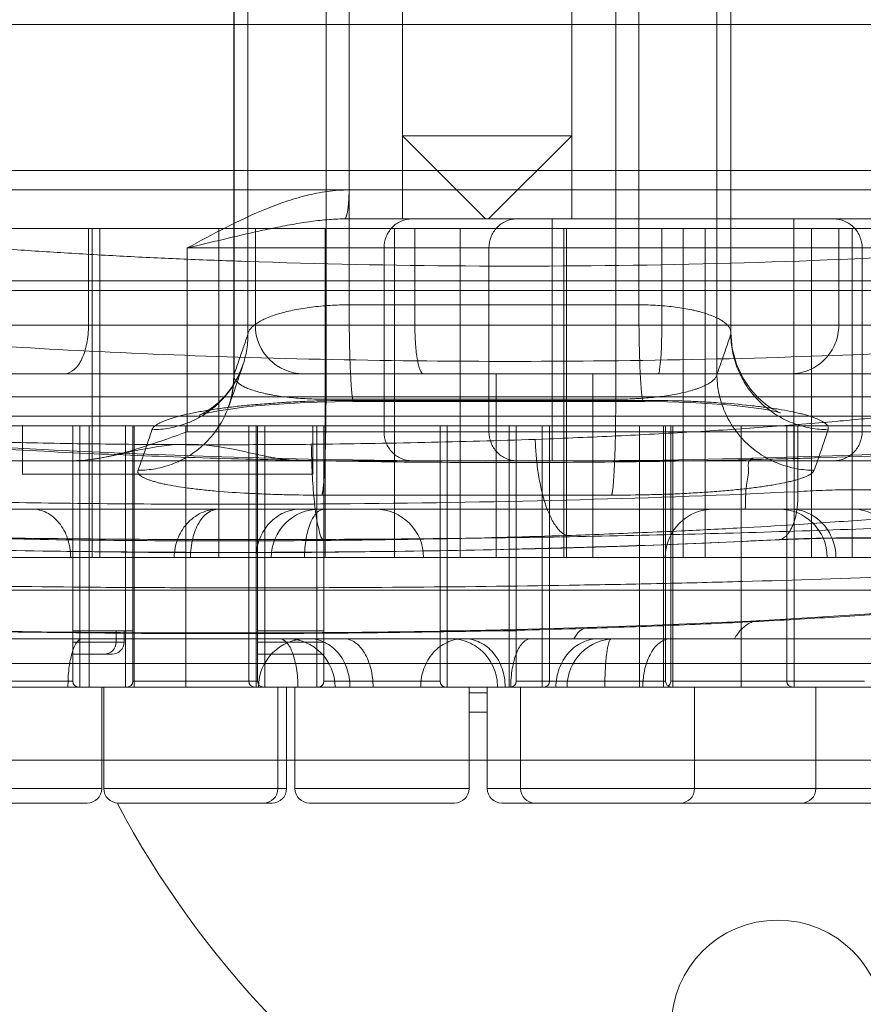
# Model space of a CAD drawing. Header units: millimetres. Extents: x 6756 to 17105, y -3613 to 3705.
# Tile 56 of 65: x 13677 to 13765, y 815 to 917. Entities that reach past the tile are written whole.
import ezdxf

# ---------------------------------------------------------------- set-up
doc = ezdxf.new("R2010")
doc.units = ezdxf.units.MM
doc.header["$PDSIZE"] = -5
doc.layers.get('0').update_dxf_attribs({"lineweight": 35})
for name, color, linetype, lineweight in [('尺寸线层', 3, 'Continuous', 18), ('粗实线层', 7, 'Continuous', 35), ('细实线层', 7, 'Continuous', 18)]:
    doc.layers.add(name, color=color, linetype=linetype, lineweight=lineweight)
doc.styles.add('标准', font='txt', dxfattribs={"width": 0.667})
doc.dimstyles.new('标准', dxfattribs={"dimscale": 15, "dimtxt": 3.5, "dimasz": 4, "dimexe": 2, "dimexo": 0, "dimtad": 1, "dimdsep": 46, "dimtxsty": '标准', "dimblk": '_CAXARROW', "dimcen": 0, "dimdle": 6, "dimazin": 2, "dimtfac": 0.707107, "dimtdec": 3, "dimtmove": 2, "dimatfit": 3, "dimfxl": 1, "dimfrac": 2, "dimtolj": 1, "dimarcsym": 1})

# ---------------------------------------------------------------- blocks, each defined once
blk = doc.blocks.new('324356')
at = {"layer": '细实线层'}
for p, q in [((-256.23, -182.7), (-256.23, -106.5)), ((-256.22, -106.5), (-256.22, -182.58)), ((-254.79, -178.4), (-254.79, -106.5)), ((-246.71, -185.14), (-246.71, -106.5)), ((-244.32, -106.5), (-244.32, -175.38)), ((-238.8, -166.5), (-238.8, -106.5)), ((-221.3, -166.5), (-221.3, -106.5)), ((-216.75, -106.5), (-216.75, -185.14)), ((-214.35, -175.38), (-214.35, -106.5)), ((-206.28, -182.58), (-206.28, -106.5)), ((-204.84, -106.5), (-204.84, -178.4)), ((-204.83, -178.26), (-204.83, -106.5)), ((-132.09, -146.4), (-394.09, -146.4)), ((-238.8, -157.9), (-221.3, -157.9)), ((-230.2, -166.5), (-238.8, -157.9)), ((-229.9, -166.5), (-221.3, -157.9)), ((-70, -161.5), (-370, -161.5)), ((-97.5, -163.5), (-342.5, -163.5)), ((-238.8, -166.5), (-244.81, -166.5)), ((-238.8, -166.5), (-221.3, -166.5)), ((-223.31, -191.5), (-223.31, -166.5)), ((-221.3, -166.5), (-180.86, -166.5)), ((-198.31, -191.5), (-198.31, -166.5)), ((-159.59, -167.5), (-342.5, -167.5)), ((-271.27, -177.5), (-271.27, -167.5)), ((-270.91, -167.5), (-270.91, -201.5)), ((-270.09, -167.5), (-270.09, -201.5)), ((-257.79, -167.5), (-257.79, -201.5)), ((-254.02, -177.5), (-254.02, -167.5)), ((-246.79, -167.5), (-246.79, -201.5)), ((-239.61, -167.5), (-239.61, -201.5)), ((-237.52, -177.5), (-237.52, -167.5)), ((-232.84, -167.5), (-232.84, -201.5)), ((-222.11, -167.5), (-222.11, -201.5)), ((-221.84, -167.5), (-221.84, -201.5)), ((-211.98, -167.5), (-211.98, -177.5)), ((-209.78, -167.5), (-209.78, -201.5)), ((-207.51, -167.5), (-207.51, -201.5)), ((-196.51, -167.5), (-196.51, -201.5)), ((-193.68, -167.5), (-193.68, -177.5)), ((-192.28, -167.5), (-192.28, -201.5)), ((-165.33, -169.5), (-261.06, -169.5)), ((-261.06, -188.5), (-261.06, -169.5)), ((-240.7, -169.5), (-240.7, -188.5)), ((-229.86, -188.5), (-229.86, -169.5)), ((-191.26, -169.5), (-191.26, -188.5)), ((-149.09, -172.9), (-403.92, -172.9)), ((-159.59, -172.9), (-366.59, -172.9)), ((-160.59, -173.9), (-365.59, -173.9)), ((-244.32, -175.38), (-214.35, -175.38)), ((-124.78, -177.5), (-312.27, -177.5)), ((-307.27, -182.5), (-129.78, -182.5)), ((-229.12, -182.5), (-229.12, -201.5)), ((-219.12, -182.5), (-219.12, -201.5)), ((-154.59, -184.9), (-371.59, -184.9)), ((-216.75, -185.14), (-246.71, -185.14)), ((-213.8, -185.26), (-243.77, -185.26)), ((-213.87, -185.38), (-243.84, -185.38)), ((-172.09, -186.9), (-354.09, -186.9)), ((-172.67, -187.9), (-353.51, -187.9)), ((-175.93, -187.9), (-336.79, -187.9)), ((-278.09, -192.9), (-278.09, -187.9)), ((-272.91, -187.9), (-272.91, -214.3)), ((-272.16, -187.9), (-272.16, -214.9)), ((-271.2, -187.9), (-271.2, -214.9)), ((-267.44, -187.9), (-267.44, -214.9)), ((-266.69, -187.9), (-266.69, -214.3)), ((-266.54, -187.9), (-266.54, -214.9)), ((-261.2, -187.9), (-261.2, -214.9)), ((-254.69, -187.9), (-254.69, -214.3)), ((-253.94, -187.9), (-253.94, -214.9)), ((-253.79, -187.9), (-253.79, -214.3)), ((-253.04, -187.9), (-253.04, -214.9)), ((-248.09, -192.9), (-248.09, -187.9)), ((-247.67, -187.9), (-247.67, -214.9)), ((-246.92, -187.9), (-246.92, -214.3)), ((-234.92, -187.9), (-234.92, -214.3)), ((-234.17, -187.9), (-234.17, -214.9)), ((-227.78, -187.9), (-227.78, -214.9)), ((-227.03, -187.9), (-227.03, -214.3)), ((-224.34, -187.9), (-224.34, -214.9)), ((-223.59, -187.9), (-223.59, -214.3)), ((-214.28, -187.9), (-214.28, -214.9)), ((-211.8, -187.9), (-211.8, -214.9)), ((-211.59, -187.9), (-211.59, -214.3)), ((-211.05, -187.9), (-211.05, -214.3)), ((-210.84, -187.9), (-210.84, -214.9)), ((-203.76, -187.9), (-203.76, -214.9)), ((-199.05, -187.9), (-199.05, -214.3)), ((-198.3, -187.9), (-198.3, -214.9)), ((-197.92, -187.9), (-197.92, -194.7)), ((-261.06, -188.5), (-165.33, -188.5)), ((-223.75, -189.24), (-225.07, -189.29)), ((-324.82, -191.5), (-105.4, -191.5)), ((-248.09, -192.9), (-278.09, -192.9)), ((-247.13, -195.06), (-217.17, -195.06)), ((-83.66, -196.5), (-356.5, -196.5)), ((-247.47, -199.75), (-246.97, -199.74)), ((-336.79, -201.5), (-175.93, -201.5)), ((-173.23, -204.9), (-359.24, -204.9)), ((-272.91, -209.1), (-266.69, -209.1)), ((-268.41, -209.1), (-268.41, -210.25)), ((-267.59, -209.1), (-267.59, -210.25)), ((-253.79, -209.1), (-246.92, -209.1)), ((-234.92, -209.1), (-227.03, -209.1)), ((-169.09, -209.9), (-357.09, -209.9)), ((-267.59, -210.25), (-272.91, -210.25)), ((-246.92, -210.25), (-253.79, -210.25)), ((-268.84, -211.5), (-272.91, -211.5)), ((-253.79, -211.5), (-246.92, -211.5)), ((-184.49, -212.45), (-306.83, -212.45)), ((-272.91, -214.3), (-284.91, -214.3)), ((-253.79, -214.3), (-266.69, -214.3)), ((-234.92, -214.3), (-246.92, -214.3)), ((-211.59, -214.3), (-227.03, -214.3)), ((-191.01, -214.3), (-211.05, -214.3)), ((-287.91, -214.9), (-269.91, -214.9)), ((-269.69, -214.9), (-269.91, -214.9)), ((-269.91, -214.9), (-269.91, -225.4)), ((-269.69, -214.9), (-250.78, -214.9)), ((-269.69, -214.9), (-269.69, -225.4)), ((-251.69, -214.9), (-251.69, -225.4)), ((-250.79, -214.9), (-250.79, -225.4)), ((-249.92, -214.9), (-250.78, -214.9)), ((-249.92, -214.9), (-231.92, -214.9)), ((-249.92, -214.9), (-249.92, -225.4)), ((-231.92, -214.9), (-230.03, -214.9)), ((-231.92, -214.9), (-231.92, -225.4)), ((-230.03, -215.5), (-231.92, -215.5)), ((-230.03, -214.9), (-188.01, -214.9)), ((-230.03, -214.9), (-230.03, -225.4)), ((-226.59, -214.9), (-226.59, -225.4)), ((-208.59, -214.9), (-208.59, -225.4)), ((-196.05, -214.9), (-196.05, -225.4)), ((-230.03, -217.5), (-231.92, -217.5)), ((-184.49, -222.45), (-306.84, -222.45)), ((-269.91, -225.4), (-287.91, -225.4)), ((-250.79, -225.4), (-269.69, -225.4)), ((-231.92, -225.4), (-249.92, -225.4)), ((-188.01, -225.4), (-230.03, -225.4)), ((-271.41, -226.9), (-286.41, -226.9)), ((-252.28, -226.9), (-268.19, -226.9)), ((-233.42, -226.9), (-248.42, -226.9)), ((-189.51, -226.9), (-228.53, -226.9))]:
    blk.add_line(p, q, dxfattribs=at)
for points in [[(-213.87, -185.38), (-211.39, -185.41), (-209, -185.49), (-206.76, -185.61), (-204.76, -185.77), (-203.04, -185.96), (-201.67, -186.15), (-200.7, -186.32), (-200.08, -186.45), (-199.76, -186.54), (-199.7, -186.56), (-199.84, -186.5), (-200.15, -186.35), (-200.62, -186.09), (-201.24, -185.66), (-202, -185.01), (-202.82, -184.1), (-203.61, -182.92), (-204.26, -181.5), (-204.69, -179.91), (-204.83, -178.25)], [(-255.27, -181.51), (-255.79, -182.78), (-256.42, -183.86), (-257.12, -184.76), (-257.83, -185.48), (-258.52, -186.04), (-259.08, -186.41), (-259.49, -186.64), (-259.75, -186.75), (-259.83, -186.79), (-259.72, -186.75), (-259.4, -186.66), (-258.9, -186.55), (-258.21, -186.41), (-257.36, -186.26), (-256.36, -186.12), (-255.23, -185.97), (-253.96, -185.84), (-252.55, -185.71), (-251.03, -185.61), (-249.39, -185.51), (-247.63, -185.44), (-245.78, -185.4), (-243.84, -185.38)], [(-256.23, -182.7), (-256.3, -183.81), (-256.49, -184.91), (-256.8, -185.97)], [(-202.62, -191.25), (-211.77, -191.43), (-220.99, -191.52), (-230.23, -191.54), (-239.42, -191.48), (-248.52, -191.33), (-257.49, -191.11), (-266.25, -190.8), (-274.78, -190.42), (-283.05, -189.96), (-291.01, -189.42), (-298.62, -188.81)], [(-178.17, -190.34), (-186.17, -190.71), (-194.32, -191.01), (-202.62, -191.25)], [(-199.99, -199.69), (-197.83, -199.6), (-195.57, -199.54), (-193.22, -199.5), (-190.85, -199.5), (-188.48, -199.53), (-186.14, -199.59)], [(-314.46, -199.69), (-306.53, -200.04), (-298.44, -200.34), (-290.22, -200.58), (-281.91, -200.76), (-273.52, -200.9), (-265.08, -200.98), (-256.64, -201), (-248.22, -200.98), (-239.86, -200.9), (-231.61, -200.76), (-223.44, -200.58), (-215.44, -200.34), (-207.61, -200.04), (-199.99, -199.69)], [(-185.85, -206.98), (-190.99, -207.37), (-196.38, -207.72), (-201.99, -208.04)], [(-219.67, -208.76), (-227.07, -208.96), (-234.87, -209.12), (-242.97, -209.24), (-251.25, -209.3), (-259.62, -209.31), (-267.95, -209.27), (-276.14, -209.19), (-284.16, -209.05), (-292, -208.87), (-299.61, -208.64), (-306.96, -208.36), (-314.03, -208.04)], [(-201.99, -208.04), (-207.69, -208.31), (-213.59, -208.55), (-219.67, -208.76)]]:
    blk.add_lwpolyline(points, dxfattribs=at)
blk.add_circle((-200, -250), 11, dxfattribs=at)
for centre, radius, start, end in [((-249.02, -177.5), 5, 179.9998, 269.9997), ((-247.37, -201.5), 5, 90, 180), ((-241.62, -201.5), 5, 0, 90), ((-206.62, -201.5), 5, 90, 180), ((-199.87, -201.5), 5, 0, 90), ((-269.66, -210.25), 1.25, 270, 0), ((-268.84, -210.25), 1.25, 270, 0), ((-248.7, -214.9), 5, 90, 180), ((-250.77, -214.9), 5, 0, 90), ((-216.78, -214.9), 5, 90, 180), ((-272.31, -214.3), 0.6, 180, 270), ((-267.29, -214.3), 0.6, 270, 360), ((-254.09, -214.3), 0.6, 180, 270), ((-253.19, -214.3), 0.6, 180, 270), ((-247.52, -214.3), 0.6, 270, 360), ((-234.32, -214.3), 0.6, 180, 270), ((-227.63, -214.3), 0.6, 270, 0), ((-224.19, -214.3), 0.6, 270, 360), ((-210.99, -214.3), 0.6, 180, 270), ((-211.65, -214.3), 0.6, 303.8107, 0), ((-198.45, -214.3), 0.6, 180, 270), ((-271.41, -225.4), 1.5, 270, 0), ((-268.19, -225.4), 1.5, 180, 270), ((-253.19, -225.4), 1.5, 270, 0), ((-252.29, -225.4), 1.5, 270, 360), ((-248.42, -225.4), 1.5, 180, 270), ((-233.42, -225.4), 1.5, 270, 360), ((-228.53, -225.4), 1.5, 180, 270), ((-225.09, -225.4), 1.5, 180, 270), ((-210.09, -225.4), 1.5, 270, 0), ((-197.55, -225.4), 1.5, 270, 0), ((-180, -180), 100, 208.0034, 270)]:
    blk.add_arc(centre, radius, start, end, dxfattribs=at)
for points, knots in [([(-244.33, -163.5), (-244.7, -163.5), (-245.46, -163.53), (-246.57, -163.65), (-247.68, -163.84), (-248.78, -164.08), (-249.86, -164.38), (-251.29, -164.83), (-253.74, -165.76), (-257.12, -167.37), (-259.75, -168.79), (-261.06, -169.5)], [0, 0, 0, 0, 323.714276, 645.144945, 965.751554, 1286.727934, 1608.720308, 1931.012829, 2573.944677, 3858.290567, 5139.055362, 5139.055362, 5139.055362, 5139.055362]), ([(-244.33, -163.5), (-244.33, -163.68), (-244.33, -164.05), (-244.36, -164.6), (-244.39, -165.05), (-244.43, -165.38), (-244.47, -165.61), (-244.5, -165.82), (-244.54, -166), (-244.59, -166.16), (-244.63, -166.28), (-244.67, -166.38), (-244.71, -166.44), (-244.74, -166.47), (-244.77, -166.49), (-244.79, -166.5), (-244.81, -166.5), (-244.81, -166.5)], [0, 0, 0, 0, 1440.627637, 2912.909413, 4334.133715, 4996.355543, 5610.22597, 6165.132914, 6655.592735, 7077.566935, 7427.46381, 7704.163854, 7914.22859, 7997.892925, 8069.857348, 8132.924145, 8190.701922, 8190.701922, 8190.701922, 8190.701922]), ([(-261.06, -169.5), (-259.6, -169.15), (-257.43, -168.63), (-254.57, -167.96), (-252.49, -167.51), (-250.48, -167.11), (-248.53, -166.78), (-246.65, -166.56), (-245.42, -166.5), (-244.81, -166.5)], [0, 0, 0, 0, 1141.848766, 1695.402348, 2233.372438, 2753.720643, 3255.430404, 3733.988946, 4192.284448, 4192.284448, 4192.284448, 4192.284448]), ([(-237.84, -166.5), (-238.22, -166.5), (-238.98, -166.66), (-239.93, -167.33), (-240.56, -168.33), (-240.7, -169.11), (-240.7, -169.5)], [0, 0, 0, 0, 577.31068, 1162.534003, 1758.768261, 2362.667266, 2362.667266, 2362.667266, 2362.667266]), ([(-229.86, -169.5), (-229.86, -169.11), (-229.71, -168.33), (-229.08, -167.33), (-228.13, -166.66), (-227.37, -166.5), (-227, -166.5)], [0, 0, 0, 0, 582.758748, 1158.121063, 1722.857895, 2279.959076, 2279.959076, 2279.959076, 2279.959076]), ([(-194.2, -166.5), (-193.81, -166.5), (-193.04, -166.66), (-192.06, -167.33), (-191.41, -168.32), (-191.26, -169.11), (-191.26, -169.5)], [0, 0, 0, 0, 499.094515, 1001.359718, 1508.07508, 2017.913737, 2017.913737, 2017.913737, 2017.913737]), ([(-302.68, -167.52), (-300.83, -167.73), (-297.09, -168.14), (-291.43, -168.69), (-285.64, -169.18), (-279.75, -169.63), (-273.74, -170.02), (-267.62, -170.37), (-261.39, -170.66), (-257.2, -170.82), (-255.08, -170.89)], [0, 0, 0, 0, 623.231812, 1259.376358, 1907.590576, 2567.807094, 3240.069799, 3924.487134, 4621.188499, 5330.451975, 5330.451975, 5330.451975, 5330.451975]), ([(-255.04, -170.89), (-247.46, -171.16), (-232.17, -171.47), (-209.25, -171.29), (-186.6, -170.48), (-171.67, -169.52), (-164.37, -168.92)], [0, 0, 0, 0, 609.399863, 1228.542665, 1841.503743, 2430.58443, 2430.58443, 2430.58443, 2430.58443]), ([(-126.86, -175.2), (-130.27, -175.7), (-138.33, -176.68), (-151.28, -178.03), (-166.07, -179.2), (-181.92, -180.15), (-199.7, -180.87), (-217.97, -181.24), (-237.05, -181.24), (-255.18, -180.87), (-272.73, -180.15), (-288.13, -179.19), (-302.09, -178.02), (-314.12, -176.7), (-321.75, -175.71), (-324.99, -175.2)], [0, 0, 0, 0, 420.663507, 990.991487, 1589.516824, 2231.836912, 2929.23134, 3761.244627, 4462.471147, 5258.630023, 5974.207587, 6605.949823, 7143.191812, 7683.005247, 8083.17658, 8083.17658, 8083.17658, 8083.17658]), ([(-244.32, -175.38), (-244.97, -175.38), (-245.95, -175.41), (-247.25, -175.51), (-248.19, -175.61), (-249.09, -175.74), (-250.21, -175.95), (-251.26, -176.19), (-252.21, -176.5), (-252.83, -176.74), (-253.38, -176.99), (-253.77, -177.21), (-254.04, -177.4), (-254.22, -177.54), (-254.37, -177.68), (-254.5, -177.82), (-254.61, -177.96), (-254.69, -178.1), (-254.75, -178.25), (-254.78, -178.35), (-254.79, -178.4)], [0, 0, 0, 0, 1767.397759, 2642.451188, 3490.972779, 4313.925747, 5109.298168, 6558.519271, 7212.116854, 7809.908147, 8344.81405, 8819.499757, 9035.826636, 9237.236485, 9422.969737, 9594.247609, 9752.870653, 9900.611861, 10039.642585, 10172.67049, 10172.67049, 10172.67049, 10172.67049]), ([(-244.32, -175.38), (-244.32, -176.04), (-244.31, -177.03), (-244.3, -178.36), (-244.28, -179.36), (-244.26, -180.34), (-244.23, -181.28), (-244.19, -182.15), (-244.15, -182.94), (-244.12, -183.54), (-244.09, -183.97), (-244.06, -184.25), (-244.04, -184.49), (-244.01, -184.71), (-243.99, -184.89), (-243.96, -185.05), (-243.94, -185.17), (-243.92, -185.25), (-243.9, -185.31), (-243.89, -185.34), (-243.87, -185.36), (-243.86, -185.37), (-243.85, -185.38), (-243.84, -185.38), (-243.84, -185.38)], [0, 0, 0, 0, 2385.26103, 3613.880176, 4838.921141, 6036.936456, 7182.506934, 8250.319816, 9217.423527, 10063.09552, 10435.845862, 10773.108276, 11073.576843, 11336.972437, 11563.290769, 11752.566886, 11905.124041, 12022.284303, 12068.179025, 12106.010044, 12136.217898, 12159.5123, 12175.065551, 12188.104098, 12188.104098, 12188.104098, 12188.104098]), ([(-213.87, -185.38), (-213.88, -185.38), (-213.89, -185.38), (-213.9, -185.37), (-213.91, -185.36), (-213.92, -185.34), (-213.93, -185.31), (-213.95, -185.25), (-213.97, -185.17), (-214, -185.05), (-214.02, -184.89), (-214.05, -184.71), (-214.07, -184.49), (-214.1, -184.25), (-214.12, -183.97), (-214.15, -183.54), (-214.19, -182.94), (-214.23, -182.15), (-214.26, -181.28), (-214.29, -180.34), (-214.31, -179.36), (-214.33, -178.36), (-214.35, -177.03), (-214.35, -176.04), (-214.35, -175.38)], [0, 0, 0, 0, 11.738707, 25.741952, 46.71234, 73.906226, 107.962388, 149.277347, 254.745524, 392.077135, 562.462217, 766.191714, 1003.297138, 1273.774599, 1577.372803, 1912.916175, 2674.174041, 3544.74085, 4505.962706, 5537.179247, 6615.604708, 7718.357539, 8824.331093, 10971.485897, 10971.485897, 10971.485897, 10971.485897]), ([(-204.84, -178.4), (-204.84, -178.35), (-204.83, -178.25), (-204.84, -178.11), (-204.88, -177.96), (-204.94, -177.82), (-205.02, -177.68), (-205.13, -177.54), (-205.26, -177.4), (-205.42, -177.26), (-205.59, -177.13), (-205.79, -177), (-206.01, -176.87), (-206.34, -176.7), (-206.81, -176.5), (-207.43, -176.28), (-207.99, -176.11), (-208.48, -175.99), (-209.29, -175.81), (-210.29, -175.65), (-211.47, -175.51), (-212.74, -175.41), (-213.7, -175.38), (-214.35, -175.38)], [0, 0, 0, 0, 136.50293, 273.04142, 413.342046, 560.935528, 718.680241, 887.853831, 1069.27058, 1264.409274, 1474.619084, 1700.914322, 1944.327959, 2205.568652, 2773.214429, 3401.05756, 4091.42957, 4460.401269, 4840.728031, 6470.361014, 7351.160933, 8255.261164, 10119.206117, 10119.206117, 10119.206117, 10119.206117]), ([(-271.27, -177.5), (-271.27, -178.13), (-271.38, -179.33), (-271.87, -180.91), (-272.61, -182.1), (-273.4, -182.5), (-273.76, -182.5)], [0, 0, 0, 0, 842.996976, 1585.931097, 2196.66564, 2665.853551, 2665.853551, 2665.853551, 2665.853551]), ([(-236.64, -182.5), (-236.81, -182.5), (-237.1, -181.89), (-237.3, -180.95), (-237.49, -179.34), (-237.52, -178.16), (-237.52, -177.5)], [0, 0, 0, 0, 228.520854, 723.551353, 1474.333044, 2379.331552, 2379.331552, 2379.331552, 2379.331552]), ([(-211.98, -177.5), (-211.98, -178.13), (-212, -179.26), (-212.04, -180.9), (-212.22, -181.72), (-212.23, -182.5), (-212.38, -182.5)], [0, 0, 0, 0, 828.536627, 1527.250794, 2019.556869, 2209.456591, 2209.456591, 2209.456591, 2209.456591]), ([(-193.68, -177.5), (-193.68, -178.14), (-193.93, -179.43), (-195.01, -181.08), (-196.65, -182.23), (-197.99, -182.5), (-198.66, -182.5)], [0, 0, 0, 0, 519.409695, 1031.576615, 1560.723991, 2099.944377, 2099.944377, 2099.944377, 2099.944377]), ([(-264.71, -188.29), (-264.1, -188.29), (-263.17, -188.21), (-261.95, -187.92), (-261.02, -187.61), (-260.11, -187.2), (-259.24, -186.69), (-258.41, -186.09), (-257.65, -185.4), (-256.96, -184.64), (-256.17, -183.56), (-255.56, -182.37), (-255.14, -181.13), (-254.86, -179.92), (-254.78, -179), (-254.79, -178.4)], [0, 0, 0, 0, 904.404557, 1377.681832, 1862.36901, 2356.617769, 2858.012634, 3364.193771, 3872.49904, 4380.306991, 4885.03334, 5874.013192, 6355.092269, 6824.397524, 7720.524551, 7720.524551, 7720.524551, 7720.524551]), ([(-254.79, -178.4), (-254.94, -178.88), (-255.26, -179.82), (-255.74, -181.21), (-256.06, -182.13), (-256.22, -182.58)], [0, 0, 0, 0, 687.960306, 1357.005012, 2007.186813, 2007.186813, 2007.186813, 2007.186813]), ([(-206.28, -182.58), (-206.12, -182.13), (-205.79, -181.21), (-205.32, -179.82), (-205, -178.88), (-204.84, -178.4)], [0, 0, 0, 0, 551.430208, 1118.858366, 1702.329165, 1702.329165, 1702.329165, 1702.329165]), ([(-204.84, -178.4), (-204.84, -179), (-204.75, -179.92), (-204.45, -181.13), (-204.13, -182.05), (-203.71, -182.95), (-203.19, -183.82), (-202.58, -184.64), (-201.88, -185.4), (-201.11, -186.09), (-200.27, -186.69), (-199.39, -187.2), (-198.48, -187.61), (-197.55, -187.92), (-196.32, -188.21), (-195.39, -188.29), (-194.79, -188.29)], [0, 0, 0, 0, 803.227206, 1224.663166, 1657.169881, 2099.219243, 2548.717098, 3003.567319, 3461.323956, 3919.522771, 4375.666862, 4827.234497, 5272.002783, 5707.726275, 6132.70757, 6943.362862, 6943.362862, 6943.362862, 6943.362862]), ([(-255.27, -181.51), (-255.44, -182.02), (-255.77, -183.02), (-256.28, -184.51), (-256.63, -185.49), (-256.8, -185.97)], [0, 0, 0, 0, 684.897072, 1357.174237, 2017.159188, 2017.159188, 2017.159188, 2017.159188]), ([(-256.22, -182.58), (-256.22, -183.18), (-256.3, -184.1), (-256.58, -185.32), (-256.99, -186.55), (-257.61, -187.75), (-258.4, -188.84), (-259.09, -189.6), (-259.85, -190.28), (-260.68, -190.89), (-261.56, -191.39), (-262.46, -191.81), (-263.39, -192.12), (-264.61, -192.4), (-265.54, -192.49), (-266.15, -192.49)], [0, 0, 0, 0, 898.727766, 1369.398872, 1851.85803, 2843.542715, 3349.543497, 3858.545434, 4367.947936, 4875.1205, 5377.397252, 5872.422276, 6357.787967, 6831.658941, 7737.060581, 7737.060581, 7737.060581, 7737.060581]), ([(-256.22, -182.58), (-256.23, -182.62), (-256.24, -182.7), (-256.23, -182.83), (-256.19, -182.96), (-256.13, -183.09), (-256.04, -183.22), (-255.93, -183.34), (-255.8, -183.46), (-255.65, -183.58), (-255.47, -183.69), (-255.27, -183.81), (-255.05, -183.92), (-254.72, -184.06), (-254.25, -184.23), (-253.63, -184.41), (-253.07, -184.55), (-252.58, -184.65), (-251.77, -184.8), (-250.77, -184.93), (-249.59, -185.04), (-248.33, -185.12), (-247.36, -185.14), (-246.71, -185.14)], [0, 0, 0, 0, 148.699706, 296.569311, 448.600101, 609.517605, 783.144167, 971.364374, 1175.379011, 1397.002335, 1637.827826, 1899.056177, 2181.864444, 2486.920687, 3153.751317, 3896.151799, 4716.659646, 5156.210081, 5609.807843, 7559.279977, 8615.189938, 9699.795156, 11937.601753, 11937.601753, 11937.601753, 11937.601753]), ([(-216.75, -185.14), (-216.09, -185.14), (-215.27, -185.12), (-214.3, -185.06), (-213.66, -185.02), (-212.89, -184.95), (-211.98, -184.85), (-210.86, -184.69), (-209.81, -184.48), (-208.96, -184.26), (-208.52, -184.12), (-208.13, -183.99), (-207.69, -183.82), (-207.3, -183.62), (-207.02, -183.46), (-206.85, -183.34), (-206.69, -183.22), (-206.56, -183.09), (-206.46, -182.97), (-206.37, -182.84), (-206.31, -182.71), (-206.29, -182.62), (-206.28, -182.58)], [0, 0, 0, 0, 1768.237046, 2209.263545, 2643.614146, 3491.705176, 4313.064374, 5105.807754, 6545.975627, 7192.059902, 7494.16991, 7780.610684, 8303.88664, 8764.299159, 8972.444508, 9165.00397, 9341.253352, 9502.424572, 9650.353648, 9786.901673, 9914.412314, 10035.870441, 10035.870441, 10035.870441, 10035.870441]), ([(-196.23, -192.49), (-196.84, -192.49), (-197.77, -192.4), (-198.99, -192.12), (-199.92, -191.81), (-200.83, -191.39), (-201.72, -190.89), (-202.55, -190.28), (-203.32, -189.6), (-204.02, -188.84), (-204.63, -188.01), (-205.15, -187.14), (-205.57, -186.24), (-205.89, -185.32), (-206.18, -184.1), (-206.28, -183.18), (-206.28, -182.58)], [0, 0, 0, 0, 818.363208, 1247.397353, 1687.29437, 2136.357734, 2592.337252, 3053.004401, 3515.824981, 3978.286174, 4437.901723, 4892.199067, 5339.05277, 5776.335657, 6202.488843, 7014.827352, 7014.827352, 7014.827352, 7014.827352]), ([(-264.71, -188.29), (-264.67, -188.18), (-264.57, -188.05), (-264.44, -187.93), (-264.31, -187.83), (-264.17, -187.74), (-264.01, -187.64), (-263.83, -187.55), (-263.57, -187.43), (-263.21, -187.29), (-262.82, -187.15), (-262.38, -187.02), (-261.72, -186.84), (-261, -186.67), (-260.22, -186.51), (-259.58, -186.39), (-258.91, -186.28), (-257.94, -186.13), (-256.66, -185.96), (-255.04, -185.78), (-253.31, -185.63), (-251.5, -185.5), (-249.62, -185.39), (-247.04, -185.29), (-245.08, -185.26), (-243.77, -185.26)], [0, 0, 0, 0, 215.51986, 281.107909, 352.107925, 511.31728, 599.962105, 694.89642, 904.460019, 1141.008576, 1403.04124, 1688.818966, 1998.420529, 2690.962358, 3074.452692, 3481.464387, 3910.25068, 4358.656569, 5308.941318, 6332.682721, 7426.196385, 8562.499713, 9737.781288, 10952.492179, 13410.427981, 13410.427981, 13410.427981, 13410.427981]), ([(-247.13, -195.06), (-247.12, -195.04), (-247.11, -195), (-247.09, -194.92), (-247.07, -194.82), (-247.04, -194.65), (-247.01, -194.39), (-246.97, -194.01), (-246.93, -193.56), (-246.9, -193.02), (-246.86, -192.42), (-246.83, -191.74), (-246.8, -191.01), (-246.77, -189.94), (-246.74, -188.55), (-246.72, -186.85), (-246.71, -185.7), (-246.71, -185.14)], [0, 0, 0, 0, 53.944393, 123.088185, 208.0931, 309.534314, 563.355955, 886.210451, 1278.474739, 1737.950043, 2261.150674, 2842.077635, 3473.640894, 4146.925685, 5579.813003, 7060.074713, 8512.656545, 8512.656545, 8512.656545, 8512.656545]), ([(-243.84, -185.38), (-243.84, -185.38), (-243.83, -185.38), (-243.82, -185.38), (-243.81, -185.37), (-243.8, -185.35), (-243.78, -185.31), (-243.77, -185.28), (-243.77, -185.26)], [0, 0, 0, 0, 233.235283, 499.739888, 821.931223, 1211.17953, 2207.532323, 3501.52527, 3501.52527, 3501.52527, 3501.52527]), ([(-216.75, -185.14), (-216.75, -185.7), (-216.75, -186.85), (-216.77, -188.55), (-216.8, -189.94), (-216.84, -191.01), (-216.87, -191.74), (-216.9, -192.42), (-216.93, -193.02), (-216.97, -193.56), (-217, -194.01), (-217.04, -194.39), (-217.08, -194.65), (-217.11, -194.82), (-217.13, -194.92), (-217.14, -195), (-217.16, -195.04), (-217.17, -195.06)], [0, 0, 0, 0, 1343.56139, 2712.749854, 4038.119363, 4660.883812, 5245.057318, 5782.39398, 6266.335721, 6691.333645, 7054.163596, 7352.791776, 7587.566859, 7681.395, 7760.020419, 7823.975129, 7873.871188, 7873.871188, 7873.871188, 7873.871188]), ([(-213.8, -185.26), (-213.81, -185.28), (-213.82, -185.31), (-213.83, -185.35), (-213.85, -185.37), (-213.85, -185.38), (-213.86, -185.38), (-213.87, -185.38), (-213.87, -185.38)], [0, 0, 0, 0, 1181.486215, 2091.210624, 2446.615534, 2740.793783, 2984.127028, 3197.083577, 3197.083577, 3197.083577, 3197.083577]), ([(-213.8, -185.26), (-212.5, -185.26), (-210.57, -185.29), (-208.04, -185.39), (-205.67, -185.53), (-203.68, -185.69), (-202.06, -185.88), (-201.31, -185.97), (-200.6, -186.07), (-199.73, -186.2), (-198.72, -186.38), (-197.79, -186.58), (-197.19, -186.74), (-196.89, -186.83), (-196.61, -186.91), (-196.29, -187.02), (-195.94, -187.15), (-195.63, -187.29), (-195.37, -187.42), (-195.18, -187.55), (-195.06, -187.64), (-194.96, -187.74), (-194.86, -187.85), (-194.79, -187.98), (-194.77, -188.07), (-194.76, -188.15), (-194.77, -188.22), (-194.78, -188.27), (-194.79, -188.29)], [0, 0, 0, 0, 2542.153108, 3772.751584, 4968.684362, 7168.340586, 7677.720389, 8169.840536, 8638.747277, 9083.580781, 9903.017143, 10628.830362, 10955.599497, 11108.478511, 11254.244801, 11525.1966, 11769.227758, 11986.941662, 12179.102103, 12346.652346, 12421.435608, 12490.380398, 12611.943056, 12716.196114, 12764.243735, 12811.018623, 12857.780861, 12905.775743, 12905.775743, 12905.775743, 12905.775743]), ([(-175.25, -185.21), (-176.63, -185.43), (-179.5, -185.85), (-183.93, -186.41), (-187.8, -186.84), (-191.03, -187.16), (-192.68, -187.31), (-193.52, -187.39)], [0, 0, 0, 0, 585.135437, 1206.387702, 1864.357163, 2207.319726, 2558.262178, 2558.262178, 2558.262178, 2558.262178]), ([(-264.71, -188.29), (-264.86, -188.77), (-265.18, -189.72), (-265.66, -191.12), (-265.99, -192.04), (-266.15, -192.49)], [0, 0, 0, 0, 716.3544, 1413.012454, 2090.029111, 2090.029111, 2090.029111, 2090.029111]), ([(-193.52, -187.39), (-195.87, -187.6), (-200.68, -188), (-208.05, -188.49), (-215.76, -188.91), (-221, -189.13), (-223.68, -189.24)], [0, 0, 0, 0, 525.789399, 1075.175592, 1648.25874, 2245.462351, 2245.462351, 2245.462351, 2245.462351]), ([(-196.23, -192.49), (-196.07, -192.04), (-195.74, -191.12), (-195.26, -189.72), (-194.94, -188.77), (-194.79, -188.29)], [0, 0, 0, 0, 545.119293, 1106.053418, 1682.846618, 1682.846618, 1682.846618, 1682.846618]), ([(-202.47, -191.38), (-211.11, -191.58), (-228.13, -191.79), (-253.12, -191.48), (-276.84, -190.59), (-292.18, -189.56), (-299.56, -188.92)], [0, 0, 0, 0, 722.014195, 1420.275932, 2085.242748, 2703.409961, 2703.409961, 2703.409961, 2703.409961]), ([(-272.98, -191.5), (-271.73, -191.5), (-269.12, -191.13), (-265.16, -189.98), (-262.47, -189.01), (-261.06, -188.5)], [0, 0, 0, 0, 642.927434, 1350.503241, 2121.440211, 2121.440211, 2121.440211, 2121.440211]), ([(-225.07, -189.29), (-228.88, -189.42), (-236.6, -189.64), (-244.32, -189.76), (-248.23, -189.8)], [0, 0, 0, 0, 678.559713, 1374.597789, 1374.597789, 1374.597789, 1374.597789]), ([(-240.7, -188.5), (-240.7, -188.89), (-240.56, -189.67), (-239.93, -190.67), (-238.98, -191.34), (-238.22, -191.5), (-237.84, -191.5)], [0, 0, 0, 0, 623.268483, 1238.626379, 1842.620176, 2438.447539, 2438.447539, 2438.447539, 2438.447539]), ([(-227, -191.5), (-227.37, -191.5), (-228.13, -191.34), (-229.08, -190.67), (-229.71, -189.67), (-229.86, -188.89), (-229.86, -188.5)], [0, 0, 0, 0, 575.645677, 1159.181178, 1753.695856, 2355.853176, 2355.853176, 2355.853176, 2355.853176]), ([(-225.07, -189.29), (-225.05, -189.86), (-225, -190.72), (-224.89, -191.88), (-224.77, -192.75), (-224.62, -193.61), (-224.45, -194.44), (-224.25, -195.23), (-224.03, -195.97), (-223.78, -196.65), (-223.52, -197.26), (-223.25, -197.79), (-222.97, -198.24), (-222.68, -198.61), (-222.38, -198.9), (-222.09, -199.11), (-221.89, -199.2), (-221.79, -199.23)], [0, 0, 0, 0, 1277.526669, 1932.057565, 2587.270951, 3235.170658, 3867.303829, 4475.353045, 5051.641765, 5589.219267, 6082.885401, 6528.715156, 6925.329046, 7273.074034, 7575.246682, 7837.242443, 8067.317036, 8067.317036, 8067.317036, 8067.317036]), ([(-191.26, -188.5), (-191.26, -188.89), (-191.41, -189.68), (-192.06, -190.67), (-193.04, -191.34), (-193.81, -191.5), (-194.2, -191.5)], [0, 0, 0, 0, 537.287287, 1071.283127, 1600.589221, 2126.553924, 2126.553924, 2126.553924, 2126.553924]), ([(-248.23, -189.8), (-251.39, -189.83), (-257.69, -189.86), (-267.14, -189.82), (-276.55, -189.68), (-282.82, -189.53), (-285.95, -189.44)], [0, 0, 0, 0, 675.705917, 1349.372293, 2021.075392, 2690.873769, 2690.873769, 2690.873769, 2690.873769]), ([(-260.98, -189.8), (-262.45, -189.8), (-265.27, -190.15), (-269.18, -191.13), (-271.76, -191.5), (-272.98, -191.5)], [0, 0, 0, 0, 766.037649, 1476.449482, 2115.371246, 2115.371246, 2115.371246, 2115.371246]), ([(-248.86, -191.5), (-250.13, -191.5), (-252.76, -191.14), (-256.71, -190.15), (-259.53, -189.8), (-260.98, -189.8)], [0, 0, 0, 0, 630.9089, 1310.668683, 2032.234211, 2032.234211, 2032.234211, 2032.234211]), ([(-248.23, -189.8), (-248.21, -190.83), (-248.16, -192.73), (-247.98, -195.28), (-247.74, -197.32), (-247.43, -198.71), (-247.21, -199.55), (-246.97, -199.74)], [0, 0, 0, 0, 951.30762, 1754.831659, 2376.950839, 2828.870527, 3114.660816, 3114.660816, 3114.660816, 3114.660816]), ([(-202.47, -191.38), (-202.51, -191.29), (-203.11, -191.37), (-202.92, -192.67), (-203.34, -194.2), (-203.32, -195.68), (-203.35, -196.5)], [0, 0, 0, 0, 114.414579, 497.420491, 1212.197516, 2198.371537, 2198.371537, 2198.371537, 2198.371537]), ([(-202.47, -191.38), (-200.37, -191.33), (-192.13, -191.1), (-183.89, -190.77), (-177.74, -190.46)], [0, 0, 0, 0, 312.085768, 1229.005427, 1229.005427, 1229.005427, 1229.005427]), ([(-247.13, -195.06), (-248.43, -195.06), (-250.36, -195.04), (-252.89, -194.96), (-255.25, -194.85), (-257.24, -194.72), (-258.86, -194.57), (-259.61, -194.49), (-260.32, -194.41), (-261.2, -194.3), (-262.2, -194.15), (-263.14, -193.98), (-263.74, -193.85), (-264.04, -193.78), (-264.32, -193.7), (-264.64, -193.61), (-264.99, -193.5), (-265.3, -193.38), (-265.56, -193.26), (-265.75, -193.15), (-265.88, -193.07), (-265.95, -193), (-266.02, -192.94), (-266.09, -192.86), (-266.14, -192.77), (-266.17, -192.68), (-266.17, -192.62), (-266.17, -192.55), (-266.16, -192.51), (-266.15, -192.49)], [0, 0, 0, 0, 3204.921796, 4756.254761, 6264.111028, 9036.976302, 9678.696014, 10298.710991, 10889.47365, 11449.669743, 12480.267917, 13391.382804, 13800.927559, 13992.319617, 14174.612836, 14512.744667, 14816.208474, 15085.705312, 15322.089604, 15526.402238, 15616.779217, 15699.478242, 15774.827821, 15843.476998, 15964.169394, 16019.066058, 16072.333559, 16125.738881, 16181.01341, 16181.01341, 16181.01341, 16181.01341]), ([(-196.23, -192.49), (-196.24, -192.54), (-196.28, -192.6), (-196.35, -192.69), (-196.42, -192.75), (-196.5, -192.82), (-196.62, -192.9), (-196.76, -192.99), (-196.92, -193.07), (-197.11, -193.15), (-197.37, -193.26), (-197.72, -193.38), (-198.12, -193.5), (-198.56, -193.61), (-199.22, -193.77), (-199.94, -193.91), (-200.72, -194.04), (-201.36, -194.14), (-202.03, -194.24), (-203, -194.36), (-204.28, -194.5), (-205.91, -194.65), (-207.63, -194.77), (-209.44, -194.88), (-211, -194.95), (-212.27, -194.99), (-214.22, -195.04), (-215.86, -195.06), (-217.17, -195.06)], [0, 0, 0, 0, 88.385116, 138.238101, 192.646955, 252.058368, 316.803751, 463.166805, 545.165758, 633.276832, 828.578255, 1049.940165, 1295.883776, 1564.721639, 1856.50965, 2510.680603, 2873.543654, 3258.881358, 3664.91727, 4089.703132, 4990.720774, 5961.965721, 6999.316664, 8077.24606, 9192.564421, 9764.41852, 10345.397381, 12676.838097, 12676.838097, 12676.838097, 12676.838097]), ([(-316.11, -194.7), (-308.35, -195.05), (-292.52, -195.61), (-268.55, -196.02), (-244.41, -196.02), (-220.84, -195.61), (-205.41, -195.06), (-197.92, -194.7)], [0, 0, 0, 0, 724.224977, 1476.472391, 2233.92676, 2973.564067, 3672.975852, 3672.975852, 3672.975852, 3672.975852]), ([(-197.92, -194.7), (-197.9, -195.02), (-197.9, -195.5), (-197.95, -196.14), (-198.02, -196.63), (-198.1, -197.11), (-198.22, -197.57), (-198.36, -198), (-198.52, -198.39), (-198.71, -198.74), (-198.91, -199.04), (-199.12, -199.28), (-199.35, -199.47), (-199.58, -199.6), (-199.81, -199.68), (-200.05, -199.7), (-200.2, -199.69), (-200.27, -199.67)], [0, 0, 0, 0, 1175.28656, 1781.095126, 2388.285583, 2988.152853, 3571.420396, 4129.257622, 4654.014072, 5139.496984, 5582.450505, 5981.959713, 6340.995198, 6665.052644, 6962.698061, 7243.188187, 7515.735977, 7515.735977, 7515.735977, 7515.735977]), ([(-197.92, -194.7), (-197.07, -194.64), (-195.77, -194.58), (-194.01, -194.52), (-192.19, -194.49), (-189.92, -194.5), (-188.11, -194.56), (-187.22, -194.59)], [0, 0, 0, 0, 632.56617, 963.391528, 1303.427334, 1985.893909, 2648.299518, 2648.299518, 2648.299518, 2648.299518]), ([(-277.1, -196.5), (-276.58, -196.5), (-275.51, -196.78), (-274.2, -197.9), (-273.32, -199.54), (-273.12, -200.84), (-273.12, -201.5)], [0, 0, 0, 0, 602.004731, 1238.995823, 1957.410838, 2732.116841, 2732.116841, 2732.116841, 2732.116841]), ([(-262.41, -201.5), (-262.41, -200.86), (-262.18, -199.59), (-261.2, -197.94), (-259.67, -196.78), (-258.42, -196.5), (-257.8, -196.5)], [0, 0, 0, 0, 672.33556, 1322.950707, 1976.110474, 2626.886315, 2626.886315, 2626.886315, 2626.886315]), ([(-257.82, -196.5), (-258.21, -196.5), (-259.06, -196.83), (-259.98, -197.98), (-260.59, -199.59), (-260.73, -200.84), (-260.73, -201.5)], [0, 0, 0, 0, 482.182465, 1060.885699, 1786.633253, 2609.958619, 2609.958619, 2609.958619, 2609.958619]), ([(-249.31, -196.5), (-249.91, -196.5), (-251.12, -196.76), (-252.64, -197.86), (-253.68, -199.51), (-253.93, -200.83), (-253.93, -201.5)], [0, 0, 0, 0, 607.329753, 1220.639808, 1875.284963, 2557.839544, 2557.839544, 2557.839544, 2557.839544]), ([(-246.87, -196.5), (-247.16, -196.5), (-247.82, -196.9), (-248.41, -198.03), (-248.84, -199.62), (-248.94, -200.84), (-248.94, -201.5)], [0, 0, 0, 0, 379.190577, 918.924421, 1658.209023, 2524.111437, 2524.111437, 2524.111437, 2524.111437]), ([(-221.79, -199.23), (-220.52, -199.2), (-216.57, -199.03), (-210.59, -198.8), (-204.01, -198.46), (-197.65, -198.09), (-191.35, -197.64), (-186.92, -197.29), (-184.95, -197.11)], [0, 0, 0, 0, 346.4383, 1076.261427, 1630.443085, 2139.929576, 2811.861533, 3350.749384, 3350.749384, 3350.749384, 3350.749384]), ([(-193.97, -201.5), (-193.97, -200.86), (-194.21, -199.58), (-195.23, -197.93), (-196.81, -196.78), (-198.1, -196.5), (-198.74, -196.5)], [0, 0, 0, 0, 552.613419, 1091.881841, 1640.431079, 2192.805734, 2192.805734, 2192.805734, 2192.805734]), ([(-192.24, -196.5), (-191.62, -196.5), (-190.38, -196.76), (-188.8, -197.85), (-187.72, -199.5), (-187.46, -200.83), (-187.46, -201.5)], [0, 0, 0, 0, 522.769988, 1045.390069, 1595.905785, 2164.791266, 2164.791266, 2164.791266, 2164.791266]), ([(-189.55, -198.48), (-197.99, -198.8), (-215.28, -199.3), (-241.61, -199.67), (-268.48, -199.67), (-295.22, -199.3), (-312.91, -198.8), (-321.61, -198.48)], [0, 0, 0, 0, 672.263268, 1377.105012, 2096.599942, 2812.414239, 3505.922959, 3505.922959, 3505.922959, 3505.922959]), ([(-288.02, -199.38), (-283.55, -199.5), (-274.54, -199.69), (-261.03, -199.81), (-251.98, -199.79), (-247.47, -199.75)], [0, 0, 0, 0, 735.59018, 1478.88464, 2220.726694, 2220.726694, 2220.726694, 2220.726694]), ([(-246.97, -199.74), (-242.72, -199.71), (-234.32, -199.59), (-225.93, -199.36), (-221.79, -199.23)], [0, 0, 0, 0, 712.507566, 1407.083164, 1407.083164, 1407.083164, 1407.083164]), ([(-186.01, -199.57), (-187.2, -199.53), (-189.61, -199.47), (-192.64, -199.47), (-195.07, -199.5), (-197.41, -199.55), (-199.13, -199.61), (-200.27, -199.67)], [0, 0, 0, 0, 671.665699, 1363.708037, 1708.490916, 2043.88522, 2684.931246, 2684.931246, 2684.931246, 2684.931246]), ([(-200.27, -199.67), (-204.75, -199.9), (-211.54, -200.19), (-219.51, -200.44), (-224.2, -200.57), (-231.35, -200.75), (-242.19, -200.93), (-254.29, -200.99), (-262.83, -200.97), (-267.74, -200.93), (-275.08, -200.86), (-285.95, -200.68), (-300.22, -200.28), (-309.61, -199.9), (-314.24, -199.67)], [0, 0, 0, 0, 881.513357, 1337.124401, 1568.666293, 1802.344607, 2745.035673, 3699.709055, 4181.578523, 4423.668992, 4666.420915, 5624.788602, 6560.211515, 7472.820277, 7472.820277, 7472.820277, 7472.820277]), ([(-323.37, -203.46), (-318.04, -203.66), (-306.99, -204), (-290.13, -204.37), (-277.13, -204.53), (-268.36, -204.6), (-262.47, -204.63), (-252.24, -204.65), (-237.76, -204.6), (-223.39, -204.42), (-212.03, -204.2), (-201.01, -203.93), (-192.81, -203.67), (-187.41, -203.46)], [0, 0, 0, 0, 916.138924, 1896.090127, 2894.362337, 3146.842381, 3400.316815, 3905.029011, 4902.820184, 5885.337688, 6370.851286, 6851.365983, 7778.183348, 7778.183348, 7778.183348, 7778.183348]), ([(-184.99, -207.02), (-187.67, -207.23), (-193.14, -207.62), (-198.62, -207.94), (-201.42, -208.08)], [0, 0, 0, 0, 618.072369, 1264.617706, 1264.617706, 1264.617706, 1264.617706]), ([(-314.48, -208.09), (-306.98, -208.46), (-291.52, -209.02), (-267.91, -209.4), (-243.68, -209.38), (-227.43, -209.07), (-219.32, -208.82)], [0, 0, 0, 0, 708.694275, 1460.460285, 2229.535956, 2995.522526, 2995.522526, 2995.522526, 2995.522526]), ([(-201.42, -208.08), (-202.86, -208.16), (-205.79, -208.3), (-210.22, -208.5), (-214.74, -208.67), (-217.78, -208.77), (-219.32, -208.82)], [0, 0, 0, 0, 568.192163, 1148.192847, 1739.986476, 2342.196623, 2342.196623, 2342.196623, 2342.196623]), ([(-204.47, -209.9), (-204.37, -209.73), (-204.16, -209.42), (-203.82, -209), (-203.45, -208.64), (-203.06, -208.36), (-202.66, -208.16), (-202.24, -208.05), (-201.83, -208.02), (-201.55, -208.06), (-201.42, -208.08)], [0, 0, 0, 0, 656.012475, 1271.582358, 1845.574881, 2380.308512, 2881.464199, 3358.499852, 3823.075813, 4287.593371, 4287.593371, 4287.593371, 4287.593371]), ([(-221.07, -209.9), (-220.91, -209.62), (-220.59, -209.16), (-219.94, -208.73), (-219.49, -208.76), (-219.32, -208.82)], [0, 0, 0, 0, 807.513009, 1405.387936, 1870.972829, 1870.972829, 1870.972829, 1870.972829]), ([(-273.4, -214.9), (-273.4, -214.26), (-273.35, -213.07), (-273.04, -211.5), (-272.68, -210.41), (-272.16, -209.9), (-271.93, -209.9)], [0, 0, 0, 0, 972.637331, 1811.593942, 2412.726849, 2757.959512, 2757.959512, 2757.959512, 2757.959512]), ([(-249.62, -214.9), (-249.62, -214.26), (-249.7, -213.06), (-250.09, -211.48), (-250.62, -210.34), (-251.27, -209.9), (-251.55, -209.9)], [0, 0, 0, 0, 877.872315, 1644.055994, 2216.206482, 2595.328901, 2595.328901, 2595.328901, 2595.328901]), ([(-244.23, -214.9), (-244.23, -214.25), (-244.44, -212.97), (-245.35, -211.32), (-246.75, -210.18), (-247.91, -209.9), (-248.46, -209.9)], [0, 0, 0, 0, 689.646785, 1351.879738, 1973.28254, 2564.113513, 2564.113513, 2564.113513, 2564.113513]), ([(-241.84, -214.9), (-241.84, -214.26), (-241.98, -213.03), (-242.61, -211.41), (-243.57, -210.23), (-244.47, -209.9), (-244.88, -209.9)], [0, 0, 0, 0, 770.91222, 1471.08079, 2056.793479, 2545.659238, 2545.659238, 2545.659238, 2545.659238]), ([(-236.92, -214.9), (-236.92, -214.25), (-236.7, -212.96), (-235.74, -211.31), (-234.27, -210.17), (-233.08, -209.9), (-232.5, -209.9)], [0, 0, 0, 0, 660.5929, 1301.357882, 1912.98563, 2503.14263, 2503.14263, 2503.14263, 2503.14263]), ([(-228.97, -214.9), (-228.97, -214.25), (-229.22, -212.94), (-230.3, -211.28), (-231.92, -210.16), (-233.21, -209.9), (-233.84, -209.9)], [0, 0, 0, 0, 624.066923, 1243.929085, 1857.795653, 2467.387105, 2467.387105, 2467.387105, 2467.387105]), ([(-232.41, -209.9), (-231.86, -209.9), (-230.7, -210.18), (-229.3, -211.32), (-228.39, -212.97), (-228.18, -214.25), (-228.18, -214.9)], [0, 0, 0, 0, 568.472645, 1166.360214, 1803.532833, 2467.081885, 2467.081885, 2467.081885, 2467.081885]), ([(-225.51, -209.9), (-225.81, -209.9), (-226.5, -210.32), (-227.09, -211.47), (-227.51, -213.05), (-227.6, -214.26), (-227.6, -214.9)], [0, 0, 0, 0, 374.381215, 915.09884, 1627.586744, 2439.900274, 2439.900274, 2439.900274, 2439.900274]), ([(-218.5, -209.9), (-219.08, -209.9), (-220.27, -210.17), (-221.74, -211.31), (-222.7, -212.96), (-222.93, -214.25), (-222.93, -214.9)], [0, 0, 0, 0, 568.289211, 1157.253589, 1774.275544, 2410.390709, 2410.390709, 2410.390709, 2410.390709]), ([(-217.2, -209.9), (-217.35, -209.9), (-217.54, -210.58), (-217.71, -211.48), (-217.84, -213.1), (-217.87, -214.26), (-217.87, -214.9)], [0, 0, 0, 0, 214.528714, 730.505447, 1490.541718, 2383.774361, 2383.774361, 2383.774361, 2383.774361]), ([(-211.05, -209.9), (-211.44, -209.9), (-212.31, -210.24), (-213.22, -211.42), (-213.81, -213.03), (-213.94, -214.26), (-213.94, -214.9)], [0, 0, 0, 0, 440.344816, 979.816515, 1634.329193, 2359.25195, 2359.25195, 2359.25195, 2359.25195]), ([(-80.16, -244.01), (-80.27, -245.28), (-80.61, -247.82), (-81.44, -251.6), (-82.62, -255.37), (-84.12, -259.1), (-85.95, -262.8), (-88.11, -266.45), (-90.58, -270.05), (-93.36, -273.58), (-96.45, -277.04), (-99.84, -280.42), (-103.51, -283.71), (-107.47, -286.9), (-111.69, -290), (-116.18, -292.98), (-120.91, -295.84), (-125.88, -298.58), (-131.08, -301.19), (-136.49, -303.65), (-142.11, -305.98), (-147.91, -308.16), (-153.88, -310.18), (-160.01, -312.04), (-166.29, -313.74), (-172.7, -315.27), (-179.22, -316.63), (-185.83, -317.82), (-192.53, -318.83), (-201.57, -319.93), (-212.97, -320.86), (-224.41, -321.17), (-233.55, -321.04), (-240.37, -320.77), (-247.13, -320.3), (-253.84, -319.66), (-260.46, -318.83), (-266.99, -317.82), (-273.4, -316.64), (-279.68, -315.28), (-285.82, -313.75), (-291.8, -312.05), (-297.61, -310.18), (-303.24, -308.16), (-308.66, -305.99), (-313.87, -303.66), (-318.85, -301.19), (-323.6, -298.58), (-328.09, -295.85), (-332.33, -292.98), (-336.3, -290), (-339.99, -286.91), (-343.39, -283.71), (-346.49, -280.42), (-349.29, -277.04), (-351.78, -273.57), (-353.95, -270.04), (-355.8, -266.44), (-357.32, -262.78), (-358.51, -259.08), (-359.36, -255.34), (-359.88, -251.57), (-360.06, -247.79), (-359.95, -245.27), (-359.84, -244.01)], [0, 0, 0, 0, 575.978465, 1159.376301, 1753.04346, 2359.574339, 2981.287395, 3620.190918, 4277.993688, 4956.071069, 5655.506934, 6377.071255, 7121.277394, 7888.374621, 8678.399513, 9491.155367, 10326.267911, 11183.161836, 12061.118298, 12959.264057, 13876.612873, 14812.043441, 15764.342031, 16732.18187, 17714.164477, 18708.812532, 19714.595815, 20729.917757, 21753.142591, 22782.58826, 24853.107026, 26927.823033, 27962.489612, 28992.988116, 30017.605356, 31034.663195, 32042.512604, 33039.550983, 34024.220487, 34995.039518, 35950.588039, 36889.54164, 37810.653358, 38712.787064, 39594.907401, 40456.129585, 41295.695362, 42113.022134, 42907.680764, 43679.443351, 44428.274106, 45154.391415, 45858.245865, 46540.57625, 47202.389979, 47845.008141, 48470.052483, 49079.480421, 49675.546517, 50260.804909, 50838.047864, 51410.265975, 51980.578556, 52552.155373, 52552.155373, 52552.155373, 52552.155373])]:
    blk.add_open_spline(points, degree=3, knots=knots, dxfattribs=at)
blk = doc.blocks.new('_CAXARROW')
blk.add_hatch(color=0).paths.add_polyline_path([(0, 0), (-1, 0.125), (-1, -0.125)], flags=0)
blk = doc.blocks.new('*X29')
at = {"layer": 'Defpoints', "color": 0, "transparency": 16777216}
for p in [(11929.32, 1449.65), (15982.04, 675.5)]:
    blk.add_point(p, dxfattribs=at)
at = {"layer": '尺寸线层', "color": 0, "linetype": 'Continuous', "lineweight": -2, "transparency": 16777216}
blk.add_line((15923.11, 686.76), (11988.26, 1438.39), dxfattribs=at)
at = {"layer": '尺寸线层', "color": 0, "lineweight": -2, "transparency": 16777216, "xscale": 60, "yscale": 60, "zscale": 60}
for p, rotation in [((11929.32, 1449.65), 169.1856160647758), ((15982.04, 675.5), 349.1856160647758)]:
    blk.add_blockref('_CAXARROW', p, dxfattribs=dict(at, rotation=rotation))
at = {"layer": '尺寸线层', "color": 0, "transparency": 16777216, "insert": (11668.98, 1499.38), "char_height": 52.5, "attachment_point": 5, "rotation": 349.1856, "style": '标准', "bg_fill": 3, "box_fill_scale": 1.1, "bg_fill_color": 256, "bg_fill_true_color": 13158600, "bg_fill_transparency": 0}
blk.add_mtext('\\A1;%%C4126', dxfattribs=at)
blk = doc.blocks.new('*X30')
at = {"layer": 'Defpoints', "color": 0, "transparency": 16777216}
for p in [(13396.38, 1279.78), (14514.99, 845.37)]:
    blk.add_point(p, dxfattribs=at)
at = {"layer": '尺寸线层', "color": 0, "linetype": 'Continuous', "lineweight": -2, "transparency": 16777216}
blk.add_line((14459.06, 867.09), (13452.31, 1258.06), dxfattribs=at)
at = {"layer": '尺寸线层', "color": 0, "lineweight": -2, "transparency": 16777216, "xscale": 60, "yscale": 60, "zscale": 60}
for p, rotation in [((13396.38, 1279.78), 158.7766151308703), ((14514.99, 845.37), 338.7766151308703)]:
    blk.add_blockref('_CAXARROW', p, dxfattribs=dict(at, rotation=rotation))
at = {"layer": '尺寸线层', "color": 0, "transparency": 16777216, "insert": (13147.51, 1376.42), "char_height": 52.5, "attachment_point": 5, "rotation": 338.7766, "style": '标准', "bg_fill": 3, "box_fill_scale": 1.1, "bg_fill_color": 256, "bg_fill_true_color": 13158600, "bg_fill_transparency": 0}
blk.add_mtext('\\A1;%%C1200\\P建议最小半径', dxfattribs=at)

msp = doc.modelspace()

# ---------------------------------------------------------------- linework, layer by layer
at = {"layer": '粗实线层', "color": 8}
msp.add_circle((13955.682, 1062.575), 600, dxfattribs=at)
msp.add_arc((13955.682, 1062.575), 2063, 3, 357, dxfattribs=at)

# ---------------------------------------------------------------- block references
at = {"layer": '粗实线层'}
msp.add_blockref('324356', (13955.682, 1062.575), dxfattribs=at)

# ---------------------------------------------------------------- next in the draw order: dimensions: what is measured, and where the dimension line sits
at = {"layer": '尺寸线层'}
dim = msp.add_diameter_dim_2p(p1=(15982.044, 675.499), p2=(11929.321, 1449.651), dimstyle='标准', override={"dimpost": '%%C<>', "dimsah": 1, "dimtfill": 1, "dimtzin": 8}, dxfattribs=at)
dim.commit()
dim.dimension.update_dxf_attribs({"geometry": '*X29', "text_midpoint": (11668.983, 1499.381), "dimtype": 163})

# ---------------------------------------------------------------- next in the draw order: dimensions: what is measured, and where the dimension line sits
dim = msp.add_diameter_dim_2p(p1=(14514.988, 845.372), p2=(13396.376, 1279.778), dimstyle='标准', override={"dimpost": '%%C<>\\X建议最小半径', "dimsah": 1, "dimtfac": 1, "dimtfill": 1, "dimtzin": 8}, dxfattribs=at)
dim.commit()
dim.dimension.update_dxf_attribs({"geometry": '*X30', "text_midpoint": (13147.511, 1376.423), "dimtype": 163})

doc.saveas('drawing.dxf')
